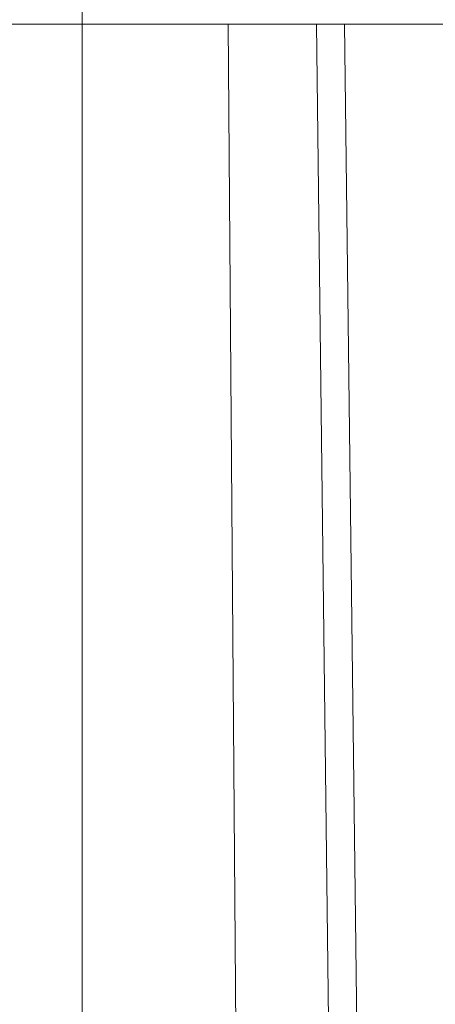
# Model space of a CAD drawing. Header units: millimetres. Extents: x -2674 to -2203, y -551 to -52.
# Tile 96 of 136: x -2291.07 to -2286.62, y -100.83 to -90.3. Entities that reach past the tile are written whole.
import ezdxf
from ezdxf.lldxf.tags import DXFTag

# ---------------------------------------------------------------- set-up
doc = ezdxf.new("R2010")
doc.units = ezdxf.units.MM
doc.layers.add('layer 1', color=7, linetype='Continuous')
tags = doc.linetypes.add('New Line2', pattern=[28.3, 19, -3.1, 3.1, -3.1]).pattern_tags.tags
tags[10:11] = [DXFTag(74, 4), DXFTag(75, 0), DXFTag(340, '0'), DXFTag(46, 1.0), DXFTag(50, 0.0), DXFTag(44, 0.0), DXFTag(45, 0.0)]
tags[8:9] = [DXFTag(74, 4), DXFTag(75, 0), DXFTag(340, '0'), DXFTag(46, 1.0), DXFTag(50, 0.0), DXFTag(44, 0.0), DXFTag(45, 0.0)]
tags[6:7] = [DXFTag(74, 4), DXFTag(75, 0), DXFTag(340, '0'), DXFTag(46, 1.0), DXFTag(50, 0.0), DXFTag(44, 0.0), DXFTag(45, 0.0)]
tags[4:5] = [DXFTag(74, 4), DXFTag(75, 0), DXFTag(340, '0'), DXFTag(46, 1.0), DXFTag(50, 0.0), DXFTag(44, 0.0), DXFTag(45, 0.0)]

msp = doc.modelspace()

# ---------------------------------------------------------------- linework, layer by layer
at = {"layer": 'layer 1', "linetype": 'New Line2', "lineweight": 9}
msp.add_open_spline([(-2290.401, -53.551), (-2290.401, -53.551), (-2290.401, -195.551), (-2290.401, -195.551)], degree=3, dxfattribs=at)
at = {"layer": 'layer 1', "lineweight": 9}
for points in [[(-2286.091, -90.351), (-2286.091, -90.351), (-2294.933, -90.351), (-2294.933, -90.351)], [(-2288.728, -104.851), (-2288.728, -104.851), (-2288.837, -90.351), (-2288.837, -90.351)], [(-2287.895, -90.351), (-2287.895, -90.351), (-2287.718, -104.851), (-2287.718, -104.851)], [(-2287.418, -104.851), (-2287.418, -104.851), (-2287.595, -90.351), (-2287.595, -90.351)]]:
    msp.add_open_spline(points, degree=3, dxfattribs=at)

doc.saveas('drawing.dxf')
